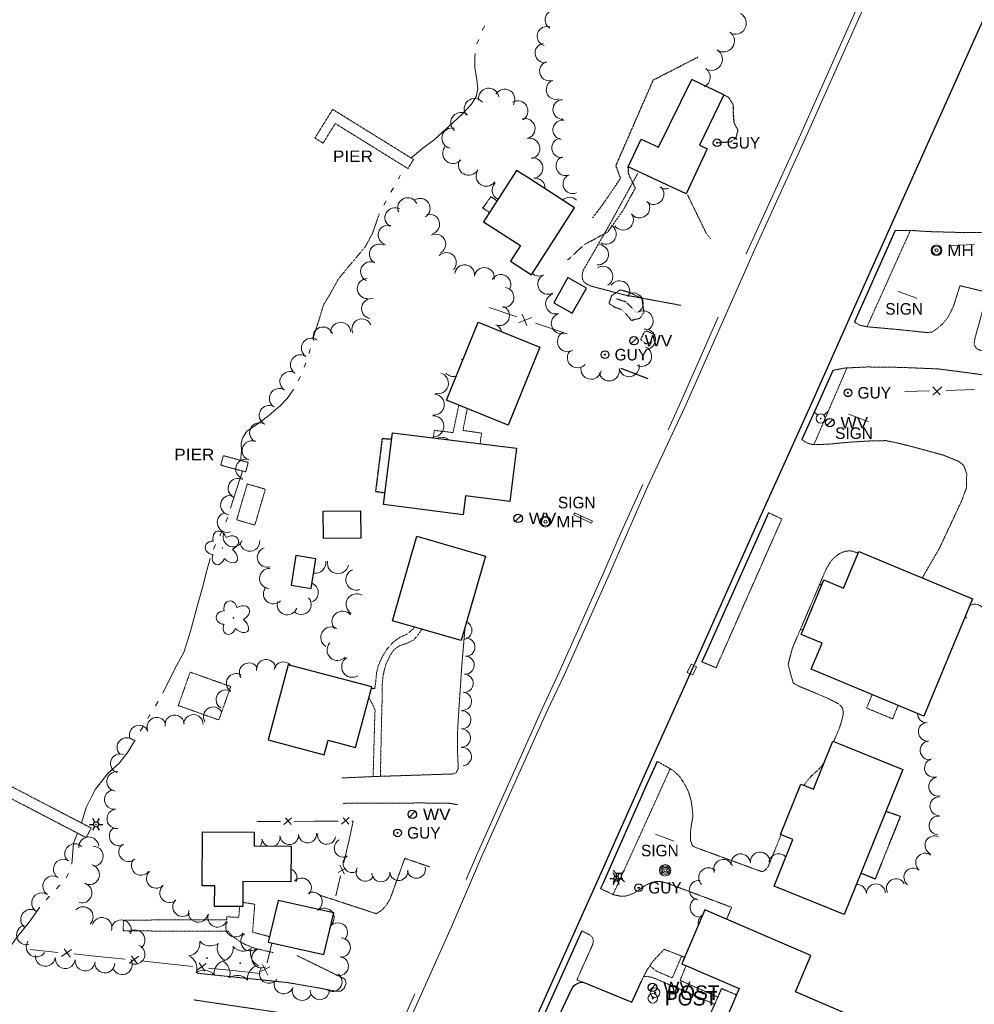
# Model space of a CAD drawing. Extents: x 386588 to 390135, y 96998 to 113606.
# Tile 52 of 93: x 388029 to 388426, y 102284 to 102694. Entities that reach past the tile are written whole.
import ezdxf
from ezdxf.enums import TextEntityAlignment as Align

# ---------------------------------------------------------------- set-up
doc = ezdxf.new("R2010")
doc.units = 0
doc.header["$MEASUREMENT"] = 0
for name, pattern in [('Wisdot1', [0.0625, 0.03125, -0.03125]), ('Wisdot3', [0.1875, 0.125, -0.0625]), ('Wisdot5', [0.1, 0.05, -0.05]), ('Wisdot6', [0.375, 0.125, -0.0625, 0.03125, -0.0625, 0.03125, -0.0625])]:
    doc.linetypes.add(name, pattern=pattern)
for name, color, linetype, lineweight in [('E_BLD', 241, 'Continuous', 25), ('E_DRN', 40, 'Continuous', 15), ('E_DTM_SlopeBottom', 3, 'Wisdot1', 25), ('E_DTM_SlopeTop', 3, 'Wisdot1', 25), ('E_DWY', 2, 'Wisdot3', 15), ('E_LAND_Vegetation', 3, 'Continuous', 15), ('E_LTG', 21, 'Continuous', 25), ('E_MISCPROP', 30, 'Continuous', 15), ('E_MISCPROP_HvyDash', 241, 'Wisdot3', 25), ('E_MISCPROP_Railing', 30, 'Continuous', 15), ('E_PATH_Sidewalk', 2, 'Wisdot5', 15), ('E_RDWY', 21, 'Continuous', 25), ('E_RDWY_AsphConc', 200, 'Continuous', 25), ('E_SGN', 21, 'Continuous', 15), ('E_STRUCT_Pier', 7, 'Wisdot3', 25), ('E_UTL_AG_Bold', 30, 'Continuous', 25), ('E_UTL_EGuyWire', 200, 'Continuous', 25), ('E_UTL_MH', 30, 'Continuous', 15), ('E_UTL_W', 5, 'Continuous', 25), ('E_UTL_WHydrant', 4, 'Continuous', 15), ('E_WTR', 4, 'Wisdot6', 15), ('E_WTR_Dock_Pier', 4, 'Wisdot3', 15), ('E_WTR_Elevations', 4, 'Continuous', 15)]:
    doc.layers.add(name, color=color, linetype=linetype, lineweight=lineweight)
doc.layers.add('P2S1_Complete', color=7, linetype='Continuous', lineweight=15, transparency=0.9)
doc.styles.add('Style-dot_font5', font='dot_font5.shx')

# ---------------------------------------------------------------- blocks, each defined once
blk = doc.blocks.new('GUY')
at = {"layer": 'E_UTL_EGuyWire'}
for radius in [4, 0.5]:
    blk.add_circle((0, 0), radius, dxfattribs=at)
at = {"layer": 'E_UTL_EGuyWire', "style": 'Style-dot_font5'}
blk.add_text('GUY', height=12, dxfattribs=at).set_placement((10, 0), align=Align.MIDDLE_LEFT)
blk = doc.blocks.new('HYD')
at = {"layer": 'E_UTL_WHydrant'}
for p, q in [((-3.8, 3.8), (-8.3, 8.3)), ((3.8, 3.8), (8.3, 8.3))]:
    blk.add_line(p, q, dxfattribs=at)
for radius in [5.48, 0.42]:
    blk.add_circle((0, 0), radius, dxfattribs=at)
blk = doc.blocks.new('INLET')
at = {"layer": 'E_DRN', "flags": 128}
blk.add_lwpolyline([(-7.5, 10), (7.5, 10), (7.5, 0), (-7.5, 0)], close=True, dxfattribs=at)
blk = doc.blocks.new('LPOL')
at = {"layer": 'E_LTG'}
for p, q in [((-4, 0), (-1.5, 0)), ((-0.75, 1.3), (-2, 3.46)), ((0.75, 1.3), (2, 3.46)), ((1.5, 0), (4, 0)), ((-2, -3.46), (-0.75, -1.3)), ((2, -3.46), (0.75, -1.3))]:
    blk.add_line(p, q, dxfattribs=at)
for radius in [1.5, 1.5, 1.5, 0.125]:
    blk.add_circle((0, 0), radius, dxfattribs=at)
blk = doc.blocks.new('MH')
at = {"layer": 'E_UTL_MH'}
for radius in [5, 4, 1.5]:
    blk.add_circle((0, 0), radius, dxfattribs=at)
at = {"layer": 'E_UTL_MH', "style": 'Style-dot_font5', "width": 1.111111}
blk.add_text('MH', height=10.8, dxfattribs=at).set_placement((10, 0), align=Align.MIDDLE_LEFT)
blk = doc.blocks.new('PED')
at = {"layer": 'E_UTL_AG_Bold'}
for p, q in [((-2.5, 2.5), (-5.33, 5.33)), ((2.5, 2.5), (5.33, 5.33)), ((-2.5, -2.5), (-5.33, -5.33)), ((2.5, -2.5), (5.33, -5.33))]:
    blk.add_line(p, q, dxfattribs=at)
at = {"layer": 'E_UTL_AG_Bold', "flags": 128}
blk.add_lwpolyline([(-2.5, -2.5), (2.5, -2.5), (2.5, 2.5), (-2.5, 2.5)], close=True, dxfattribs=at)
blk = doc.blocks.new('PIER')
at = {"layer": 'E_STRUCT_Pier', "style": 'Style-dot_font5', "width": 1.111111}
blk.add_text('PIER', height=10.8, dxfattribs=at).set_placement((-16.77, -5.4))
blk = doc.blocks.new('CTRE')
at = {"layer": 'E_LAND_Vegetation'}
blk.add_circle((0, 0), 0.223, dxfattribs=at)
for centre, start, end in [((-11.97, 8.96), 280.2067, 5.97162), ((1.81, 14.92), 220.21132, 305.97623), ((13.83, 5.89), 160.21133, 245.97624), ((-13.83, -5.9), 340.21132, 65.97623), ((-1.81, -14.93), 40.21133, 125.97624)]:
    blk.add_arc(centre, 7.87, start, end, dxfattribs=at)
at = {"layer": 'E_LAND_Vegetation', "extrusion": (0, 0, -1)}
blk.add_arc((-12.03, -9.04), 7.87, 354.07279, 79.74889, dxfattribs=at)
blk = doc.blocks.new('POLE')
at = {"layer": 'E_MISCPROP'}
for radius in [4.46, 3.35, 2.23, 1.12]:
    blk.add_circle((0, 0), radius, dxfattribs=at)
blk = doc.blocks.new('SIGN')
at = {"layer": 'E_SGN', "lineweight": 13, "style": 'Style-dot_font5'}
blk.add_text('SIGN', height=12, dxfattribs=at).set_placement((0, 0), align=Align.MIDDLE_CENTER)
blk = doc.blocks.new('DTRE')
at = {"layer": 'E_LAND_Vegetation'}
blk.add_circle((-0.18, 0), 0.183, dxfattribs=at)
for centre, major_axis, ratio in [((-1.87, 5.32), (1.36, -4.98), 0.782863), ((4.06, 2.74), (-5.27, -2.93), 0.691916), ((-5.87, 0.15), (4.93, -0.12), 0.832022), ((-2.49, -5.24), (1.8, 4.86), 0.716896), ((3.54, -3.71), (-5.01, 4.58), 0.560249)]:
    blk.add_ellipse(centre, major_axis=major_axis, ratio=ratio, start_param=1.570796, end_param=4.712389, dxfattribs=at)
blk = doc.blocks.new('WV')
at = {"layer": 'E_UTL_W'}
blk.add_line((-2.83, -2.83), (2.83, 2.83), dxfattribs=at)
blk.add_circle((0, 0), 4, dxfattribs=at)
at = {"layer": 'E_UTL_W', "style": 'Style-dot_font5', "width": 1.111111}
blk.add_text('WV', height=10.8, dxfattribs=at).set_placement((10, 0), align=Align.MIDDLE_LEFT)

msp = doc.modelspace()

# ---------------------------------------------------------------- linework, layer by layer
at = {"layer": 'E_BLD', "ltscale": 5}
for p, q in [((388294.56, 102640.76), (388308.44, 102668.87)), ((388321.78, 102662.56), (388308.44, 102668.87)), ((388321.78, 102662.56), (388311.55, 102641.57)), ((388281.93, 102632.66), (388287.32, 102644.16)), ((388287.32, 102644.16), (388294.56, 102640.76)), ((388311.55, 102641.57), (388314.73, 102640.13)), ((388314.73, 102640.13), (388305.97, 102621.38)), ((388235.38, 102631.1), (388221.61, 102609.76)), ((388240.47, 102627.81), (388235.38, 102631.1)), ((388235.38, 102631.1), (388235.38, 102631.1)), ((388305.97, 102621.38), (388281.93, 102632.66)), ((388259.54, 102615.51), (388240.47, 102627.81)), ((388240.47, 102627.81), (388240.47, 102627.81)), ((388241.58, 102587.68), (388259.54, 102615.51)), ((388259.54, 102615.51), (388259.54, 102615.51)), ((388221.61, 102609.76), (388237.04, 102599.8)), ((388237.04, 102599.8), (388232.85, 102593.31)), ((388237.04, 102599.8), (388237.04, 102599.8)), ((388232.85, 102593.31), (388232.85, 102593.31)), ((388232.85, 102593.31), (388241.58, 102587.68)), ((388256.81, 102586.48), (388250.88, 102576.05)), ((388264.56, 102582.07), (388256.81, 102586.48)), ((388258.63, 102571.64), (388264.56, 102582.07)), ((388250.88, 102576.05), (388258.63, 102571.64)), ((388206.28, 102535.53), (388219.42, 102567.94)), ((388219.42, 102567.94), (388219.42, 102567.94)), ((388219.42, 102567.94), (388245.13, 102557.52)), ((388245.13, 102557.52), (388231.98, 102525.11)), ((388245.13, 102557.52), (388245.13, 102557.52)), ((388231.98, 102525.11), (388206.28, 102535.53)), ((388231.98, 102525.11), (388231.98, 102525.11)), ((388179.99, 102492), (388183.74, 102521.94)), ((388183.74, 102521.94), (388235.33, 102515.49)), ((388183.74, 102521.94), (388183.74, 102521.94)), ((388235.33, 102515.49), (388232.56, 102493.35)), ((388235.33, 102515.49), (388235.33, 102515.49)), ((388214.21, 102495.65), (388213.23, 102487.83)), ((388232.56, 102493.35), (388214.21, 102495.65)), ((388214.21, 102495.65), (388214.21, 102495.65)), ((388213.23, 102487.83), (388179.99, 102492)), ((388154.95, 102489.33), (388170.45, 102489.45)), ((388155.04, 102477.87), (388154.95, 102489.33)), ((388170.45, 102489.45), (388170.54, 102477.99)), ((388213.23, 102487.83), (388213.23, 102487.83)), ((388170.54, 102477.99), (388155.04, 102477.87)), ((388183.74, 102443.7), (388193.86, 102478.83)), ((388193.86, 102478.83), (388222.43, 102470.61)), ((388143.59, 102470.81), (388141.58, 102458.53)), ((388151.87, 102469.46), (388143.59, 102470.81)), ((388143.59, 102470.81), (388143.59, 102470.81)), ((388149.87, 102457.18), (388151.87, 102469.46)), ((388151.87, 102469.46), (388151.87, 102469.46)), ((388222.43, 102470.61), (388212.32, 102435.47)), ((388222.43, 102470.61), (388222.43, 102470.61)), ((388371.54, 102457.24), (388377.91, 102472.53)), ((388377.91, 102472.53), (388377.91, 102472.53)), ((388377.91, 102472.53), (388425.28, 102452.77)), ((388141.58, 102458.53), (388149.87, 102457.18)), ((388149.87, 102457.18), (388149.87, 102457.18)), ((388353.88, 102437.99), (388363.33, 102460.66)), ((388363.33, 102460.66), (388363.33, 102460.66)), ((388363.33, 102460.66), (388371.54, 102457.24)), ((388371.54, 102457.24), (388371.54, 102457.24)), ((388425.28, 102452.77), (388404.92, 102403.95)), ((388212.32, 102435.47), (388183.74, 102443.7)), ((388183.74, 102443.7), (388183.74, 102443.7)), ((388362.62, 102434.35), (388353.88, 102437.99)), ((388212.32, 102435.47), (388212.32, 102435.47)), ((388358.09, 102423.48), (388362.62, 102434.35)), ((388362.62, 102434.35), (388362.62, 102434.35)), ((388140.35, 102425.41), (388132, 102394.1)), ((388175.14, 102416.13), (388140.35, 102425.41)), ((388140.35, 102425.41), (388140.35, 102425.41)), ((388404.92, 102403.95), (388358.09, 102423.48)), ((388168.41, 102390.9), (388175.14, 102416.13)), ((388175.14, 102416.13), (388175.14, 102416.13)), ((388404.92, 102403.95), (388404.92, 102403.95)), ((388132, 102394.1), (388155.38, 102387.87)), ((388155.38, 102387.87), (388157, 102393.94)), ((388157, 102393.94), (388157, 102393.94)), ((388157, 102393.94), (388168.41, 102390.9)), ((388359.03, 102373.61), (388367.07, 102393.51)), ((388367.07, 102393.51), (388396.18, 102381.76)), ((388155.38, 102387.87), (388155.38, 102387.87)), ((388396.18, 102381.76), (388371.85, 102321.49)), ((388396.18, 102381.76), (388396.18, 102381.76)), ((388345.29, 102354.68), (388353.79, 102375.72)), ((388353.79, 102375.72), (388359.03, 102373.61)), ((388104.49, 102333.36), (388104.61, 102355.78)), ((388104.61, 102355.78), (388104.61, 102355.78)), ((388104.61, 102355.78), (388126.23, 102355.65)), ((388126.23, 102355.65), (388126.2, 102350)), ((388126.23, 102355.65), (388126.23, 102355.65)), ((388350.46, 102352.59), (388345.29, 102354.68)), ((388342.66, 102333.27), (388350.46, 102352.59)), ((388126.2, 102350), (388126.2, 102350)), ((388126.2, 102350), (388141.54, 102349.92)), ((388141.54, 102349.92), (388141.45, 102335)), ((388141.54, 102349.92), (388141.54, 102349.92)), ((388121.53, 102335.11), (388121.47, 102324.75)), ((388141.45, 102335), (388121.53, 102335.11)), ((388109.75, 102333.33), (388104.49, 102333.36)), ((388109.7, 102324.82), (388109.75, 102333.33)), ((388371.85, 102321.49), (388342.66, 102333.27)), ((388121.47, 102324.75), (388109.7, 102324.82)), ((388313.81, 102323.36), (388304.16, 102300.85)), ((388357.98, 102304.42), (388313.81, 102323.36)), ((388313.81, 102323.36), (388313.81, 102323.36)), ((388371.85, 102321.49), (388371.85, 102321.49)), ((388351.51, 102289.32), (388357.98, 102304.42)), ((388357.98, 102304.42), (388357.98, 102304.42)), ((388304.16, 102300.85), (388328.1, 102290.59)), ((388328.1, 102290.59), (388319.46, 102270.44)), ((388328.1, 102290.59), (388328.1, 102290.59)), ((388372.56, 102280.29), (388351.51, 102289.32))]:
    msp.add_line(p, q, dxfattribs=at)
at = {"layer": 'E_BLD'}
msp.add_polyline3d([(388132, 102309.86, 1606.2), (388155.14, 102304.79, 1605.73), (388159.29, 102322.19, 1606.38), (388136.16, 102327.28, 1606.2)], close=True, dxfattribs=at)
at = {"layer": 'E_DTM_SlopeBottom', "flags": 128}
for points in [[(388278.53, 102581.33), (388274.9, 102578.84)], [(388282.59, 102580.22), (388278.53, 102581.33)], [(388287.68, 102577.71), (388282.59, 102580.22)], [(388274.9, 102578.84), (388273.88, 102575.87)], [(388273.88, 102575.87), (388275.85, 102574.46)], [(388288.51, 102572.21), (388287.68, 102577.71)], [(388275.85, 102574.46), (388279.04, 102573.23)], [(388279.04, 102573.23), (388281.26, 102571.11)], [(388286.99, 102569.71), (388288.51, 102572.21)], [(388281.26, 102571.11), (388283.17, 102568.72)], [(388283.17, 102568.72), (388286.99, 102569.71)]]:
    msp.add_lwpolyline(points, dxfattribs=at)
at = {"layer": 'E_DTM_SlopeTop', "flags": 128}
for points in [[(388267.1, 102611.38), (388270.91, 102616.39), (388274.38, 102621.37), (388278.75, 102627.92), (388276.81, 102633.1), (388292.35, 102668.72), (388299.81, 102672.58), (388311.11, 102678.37)], [(388321.78, 102662.56), (388323.64, 102661.57), (388325.56, 102658.49), (388325.57, 102655.24), (388325.88, 102651.08), (388327.57, 102647.7), (388326.68, 102644.7), (388324.52, 102642.92), (388319.61, 102642.56)], [(388256.76, 102593.9), (388263.83, 102600.36), (388273.43, 102605.52), (388279.67, 102614.28), (388284.91, 102623.77), (388282.12, 102629.45), (388281.93, 102632.66)], [(388285.56, 102571.77), (388281.16, 102576.29), (388276.85, 102577.71)]]:
    msp.add_lwpolyline(points, dxfattribs=at)
msp.add_lwpolyline([(388288.67, 102563.85), (388287.05, 102560.87), (388289.12, 102559.04), (388291.6, 102559.48), (388292.63, 102560.58), (388293.02, 102562.7), (388289.55, 102564.25)], close=True, dxfattribs=at)
at = {"layer": 'E_DWY', "flags": 128}
for points in [[(388393.03, 102606.07), (388398.97, 102606.16), (388407.16, 102605.64), (388421.48, 102605.24), (388436.77, 102605.41), (388439.77, 102605.79), (388442.02, 102606.54), (388444.08, 102608.79), (388445.34, 102611.27), (388446.03, 102613.42), (388444.96, 102615.14), (388443.22, 102616.16), (388438.05, 102618.65), (388435.12, 102620.15), (388433.94, 102621.43), (388433.45, 102623.99), (388433.7, 102627.26), (388434.98, 102631.25), (388437.71, 102638.83), (388440.43, 102642.86), (388446.53, 102650.77), (388451.89, 102656.09), (388459.18, 102662.5), (388464.91, 102668.72), (388470.33, 102676), (388477.38, 102686.58), (388483.58, 102696.87), (388487.65, 102703.03), (388491.9, 102707.7), (388495.47, 102711.08), (388499.94, 102714.81), (388503.12, 102717.44), (388505.9, 102719.82), (388506.36, 102720.44), (388510.75, 102724.24), (388514.76, 102728.45), (388515.24, 102729.16)], [(388304.01, 102574.92), (388296.42, 102576.33), (388280.39, 102579.27), (388272.36, 102581.39), (388266.47, 102582.95), (388264.75, 102583.69), (388263.44, 102584.74), (388262.85, 102585.85), (388262.71, 102587.64), (388263.15, 102589.48), (388273.9, 102608.07), (388285.87, 102629.88)], [(388316.37, 102602.46), (388314.5, 102604.73), (388306.5, 102621.1)], [(388367.09, 102547.87), (388372.09, 102548.86), (388381.51, 102549.31), (388395.89, 102549.12), (388410.95, 102548.49), (388424.58, 102546.73), (388439.76, 102544.59), (388440.82, 102544.82), (388442.99, 102553.14), (388442.48, 102554.11), (388428.75, 102556.22), (388427.05, 102556.81), (388425.9, 102558.6), (388426.21, 102561.15), (388431.57, 102580.33), (388420.02, 102583.11), (388417.36, 102574.68), (388415.18, 102570.25), (388412.88, 102567.33), (388410.38, 102565.19), (388408.46, 102563.81), (388406.17, 102563.63), (388393.94, 102564.92), (388381.3, 102566.03), (388378.14, 102566.73), (388376.08, 102568.08)], [(388354.16, 102519.09), (388356.48, 102517.63), (388358.11, 102517.11), (388360.78, 102517.03), (388365.53, 102517.18), (388370.9, 102517.74), (388376.35, 102518.16), (388383.04, 102518.54), (388389.16, 102518.65), (388393.78, 102517.71), (388399.81, 102516.23), (388413.16, 102512.58), (388419.49, 102510.04), (388421.57, 102508.32), (388422.85, 102504.89), (388422.67, 102498.88), (388420.82, 102493.83), (388411.35, 102473.61), (388408.61, 102468.92), (388404.32, 102461.51)], [(388312.6, 102426.59), (388318.49, 102424.11), (388345.87, 102486.06), (388340.37, 102488.64)], [(388377.59, 102471.77), (388376.75, 102472.15), (388374.39, 102472.83), (388372.17, 102472.59), (388369.93, 102471.69), (388367.95, 102470.24), (388366.15, 102468.37), (388364.12, 102464.75), (388350.2, 102432.13), (388348.48, 102425.43), (388350.59, 102417.8), (388352.78, 102416.53), (388364.86, 102411.47), (388365.66, 102411.07)], [(388210.81, 102396.52), (388211.13, 102402.43), (388211.73, 102411.42), (388212.62, 102424.99), (388213.95, 102440.46), (388213.82, 102440.7)], [(388365.66, 102411.07), (388369.67, 102409.03), (388371.09, 102407.48), (388371.49, 102405.13), (388370.79, 102402.05), (388369.69, 102398.64), (388367.42, 102393.37)], [(388210.81, 102396.52), (388210.91, 102387.42), (388211.16, 102382.39), (388210.48, 102380.82), (388209.47, 102379.95), (388175.71, 102378.84), (388162.69, 102378.26)], [(388345.52, 102354.59), (388340.21, 102341.43), (388338.69, 102339.66), (388337.49, 102339.27), (388310.15, 102349.28), (388308.65, 102350.03), (388307.83, 102352.27), (388307.79, 102355.52), (388308.2, 102358.65), (388308.85, 102362.31), (388308.66, 102364.82), (388308.03, 102369.17), (388306.98, 102372.56), (388305.43, 102375.68), (388303.23, 102378.98), (388300.98, 102381.04), (388299.45, 102382.07), (388293.99, 102385.18)], [(388363.74, 102385.25), (388362.64, 102383.37), (388360.77, 102381.42), (388357.87, 102378.82), (388355.63, 102376.04), (388355.17, 102375.17)], [(388163.22, 102367.7), (388196.04, 102367.86), (388207.39, 102367.73), (388210.78, 102367.16)], [(388153.94, 102329.35), (388177.05, 102321.77), (388179.32, 102323.24), (388181.05, 102325.11), (388182.72, 102327.76), (388188.9, 102344.84), (388199.18, 102341.29)], [(388270.42, 102332.23), (388275.66, 102329.71), (388278.38, 102329.13), (388280.55, 102329.08), (388282.04, 102329.41), (388284.62, 102330.48), (388287.84, 102332.75), (388289.77, 102333.91), (388291.51, 102334.7), (388293.49, 102335.21), (388295.81, 102335.1), (388298.25, 102334.42), (388324.93, 102324.44), (388322.88, 102319.47)], [(388263.14, 102293.22), (388260.52, 102294.26), (388267.16, 102309.06), (388267.4, 102310.67), (388266.93, 102312), (388266.3, 102312.75), (388262.54, 102314.69)], [(388305.35, 102303.64), (388296.91, 102306.97), (388292.18, 102301.98), (388289.78, 102298.4), (388288.4, 102295.77), (388287.43, 102293.76)], [(388102.47, 102297), (388140.31, 102293.08), (388153.25, 102290.84), (388159.7, 102289.6), (388162.09, 102289.5), (388163.59, 102290.63), (388164.44, 102292.72), (388164.18, 102294.21), (388163.63, 102294.75), (388144.05, 102304.34)], [(388169.03, 102274.11), (388162.56, 102276.04), (388151.04, 102278.4), (388133.51, 102281.08), (388101.02, 102285.91)]]:
    msp.add_lwpolyline(points, dxfattribs=at)
at = {"layer": 'E_LAND_Vegetation'}
for centre, radius, start, end in [((388251.37, 102693.79), 4.07, 57.9666, 237.9666), ((388326.51, 102692.35), 4.56, 241.0244, 61.0244), ((388248.07, 102686.95), 4.07, 72.6364, 252.6364), ((388321.6, 102684.95), 4.56, 234.971, 54.971), ((388247.19, 102679.97), 4.07, 99.8312, 279.8312), ((388316.55, 102677.26), 4.56, 237.4279, 57.4279), ((388249.1, 102672.42), 4.07, 109.6954, 289.6954), ((388311.49, 102669.9), 4.56, 297.6328, 52.8823), ((388251.84, 102664.74), 4.07, 109.4297, 289.4297), ((388223.84, 102661.08), 4.26, 9.2068, 189.2068), ((388230.48, 102660.64), 4.26, 328.5548, 148.5548), ((388217.91, 102656.78), 4.26, 39.6164, 219.6164), ((388235.93, 102655.8), 4.26, 299.9967, 119.9967), ((388254.63, 102656.46), 4.07, 91.0756, 271.0756), ((388212.27, 102650.98), 4.26, 50.6063, 230.6063), ((388238.85, 102648.47), 4.26, 284.0794, 104.0794), ((388254.61, 102648), 4.07, 81.3457, 261.3457), ((388208.62, 102644.52), 4.26, 76.5177, 256.5177), ((388240.86, 102640.23), 4.26, 283.412, 103.412), ((388254.12, 102640.45), 4.07, 96.9266, 276.9266), ((388208.94, 102638.23), 4.26, 141.2303, 321.2303), ((388215.49, 102633.36), 4.26, 150.7505, 330.7505), ((388242.13, 102632.08), 4.26, 276.2565, 96.2565), ((388255.91, 102632.98), 4.07, 109.5081, 289.5081), ((388222.86, 102628.77), 4.26, 145.4516, 325.4516), ((388258.84, 102625.5), 4.07, 112.877, 292.877), ((388229.54, 102622.95), 4.26, 134.4416, 243.7757), ((388243.06, 102623.61), 4.26, 357.1756, 96.2565), ((388292.53, 102621.17), 4.25, 226.776, 46.776), ((388297.41, 102627.67), 4.25, 236.7121, 289.0941), ((388190.1, 102615.6), 4.15, 25.2467, 205.2467), ((388195.29, 102615.32), 4.15, 303.0512, 123.0512), ((388257.47, 102615.86), 4.07, 45.4931, 135.4433), ((388286.63, 102615.58), 4.25, 216.6353, 36.6353), ((388184.78, 102611.45), 4.15, 60.7482, 240.7482), ((388199.26, 102608.71), 4.15, 286.7761, 106.7761), ((388279.81, 102610.52), 4.25, 216.2679, 36.2679), ((388181.95, 102604.21), 4.15, 74.5492, 254.5492), ((388201.81, 102600.44), 4.15, 297.6406, 117.6406), ((388272.67, 102604.62), 4.25, 240.7425, 60.7425), ((388178.3, 102596.31), 4.15, 61.0555, 241.0555), ((388269.44, 102596.08), 4.25, 263.3501, 83.3501), ((388206.2, 102592.75), 4.15, 315.1659, 135.1659), ((388174.66, 102588.98), 4.15, 64.2993, 244.2993), ((388213.84, 102587.66), 4.15, 352.8514, 172.8514), ((388222.01, 102586.51), 4.15, 351.4405, 171.4405), ((388244.83, 102591.41), 4.25, 227.6092, 294.8455), ((388271.32, 102586.95), 4.25, 300.4097, 120.4097), ((388173.28, 102581.92), 4.15, 90.7863, 270.7863), ((388228.87, 102583.61), 4.15, 330.0049, 150.0049), ((388248.49, 102583.78), 4.25, 115.9631, 295.9631), ((388278.28, 102580.91), 4.25, 325.7753, 145.7753), ((388230.19, 102578.24), 4.15, 261.3723, 81.3723), ((388283.94, 102575.87), 4.25, 299.0302, 119.0302), ((388175.03, 102573.58), 4.15, 79.8217, 259.8217), ((388251.76, 102575.6), 4.25, 106.3697, 286.3697), ((388228.32, 102570.69), 4.15, 247.876, 67.876), ((388254.14, 102567.4), 4.25, 105.3604, 285.3604), ((388288.07, 102568.44), 4.25, 299.0302, 119.0302), ((388162.21, 102563.76), 4.15, 2.5276, 182.5276), ((388171.03, 102565.12), 4.15, 24.7587, 204.7587), ((388154.86, 102561.77), 4.15, 20.2646, 200.2646), ((388225.19, 102563), 4.15, 13.5317, 67.876), ((388256.66, 102559.89), 4.25, 121.0024, 301.0024), ((388288.97, 102560.82), 4.25, 275.9046, 95.9046), ((388149.99, 102557.15), 4.15, 56.466, 236.466), ((388260.84, 102553.17), 4.25, 137.2669, 317.2669), ((388287.4, 102553.79), 4.25, 245.8278, 65.8278), ((388145.41, 102550.23), 4.15, 56.466, 236.466), ((388209.25, 102549.68), 4.37, 31.9647, 41.7056), ((388141.03, 102543.25), 4.15, 58.2678, 238.2678), ((388266.45, 102548.46), 4.25, 168.1778, 348.1778), ((388273.96, 102547.75), 4.25, 191.9333, 11.9333), ((388282.28, 102549.51), 4.25, 191.9333, 11.9333), ((388202.68, 102542.53), 4.37, 254.6935, 74.6935), ((388209.25, 102549.68), 4.37, 221.7056, 283.8898), ((388136.67, 102536.2), 4.15, 58.2678, 238.2678), ((388200.98, 102533.64), 4.37, 264.4879, 84.4879), ((388132.45, 102529.17), 4.15, 61.1319, 241.1319), ((388200.81, 102524.6), 4.37, 273.5006, 93.5006), ((388128.44, 102521.9), 4.15, 61.1319, 241.1319), ((388125.33, 102514.5), 4.15, 68.6151, 248.6151), ((388204.23, 102515.67), 4.37, 50.2351, 115.4938), ((388122.67, 102506.78), 4.15, 72.4804, 252.4804), ((388119.51, 102498.81), 4.15, 63.343, 243.343), ((388116.37, 102491.81), 4.15, 80.6081, 260.6081), ((388114.98, 102484.6), 4.15, 109.5973, 289.5973), ((388117.4, 102478.62), 4.15, 157.8695, 337.8695), ((388124.38, 102476.74), 4.15, 184.444, 4.444), ((388131.64, 102470.11), 4.15, 107.8283, 287.8283), ((388132.54, 102461.3), 4.15, 87.6552, 267.6552), ((388151.65, 102467.82), 4.39, 260.1515, 9.5174), ((388161.08, 102467.63), 4.39, 169.5025, 349.5025), ((388168.73, 102460.8), 4.39, 109.6977, 289.6977), ((388134.19, 102454.88), 4.15, 136.7108, 316.7108), ((388148.75, 102455.42), 4.15, 291.1333, 69.3891), ((388145.8, 102450.42), 4.15, 223.7318, 43.7318), ((388168.83, 102450.53), 4.39, 59.0794, 239.0794), ((388139.97, 102450.31), 4.15, 160.8116, 340.8116), ((388426.28, 102446.53), 4.07, 24.9184, 121.9258), ((388162.96, 102443.3), 4.39, 41.3124, 221.3124), ((388426.28, 102446.53), 4.07, 192.8048, 204.9184), ((388419.26, 102442.89), 4.07, 31.8218, 41.8475), ((388158.3, 102436.73), 4.39, 59.4418, 239.4418), ((388213.07, 102439.72), 3.79, 283.1106, 67.1222), ((388214.32, 102432.75), 3.79, 267.8547, 87.8547), ((388160.92, 102431.52), 4.39, 137.0824, 317.0824), ((388167.01, 102424.54), 4.39, 121.6996, 301.6996), ((388214.01, 102425.21), 3.79, 266.8461, 86.8461), ((388124.06, 102422.11), 4.03, 31.0059, 211.0059), ((388131.16, 102423.54), 4.03, 8.3177, 188.3177), ((388138.4, 102422.51), 4.03, 40.1622, 167.9052), ((388118.64, 102417.69), 4.03, 57.9383, 237.9383), ((388213.59, 102417.64), 3.79, 266.8461, 86.8461), ((388166.42, 102413.95), 4.39, 67.2945, 82.8326), ((388114.37, 102410.86), 4.03, 58.342, 238.342), ((388212.87, 102410.18), 3.79, 263.8246, 83.8246), ((388109.12, 102403.8), 4.03, 32.0828, 212.0828), ((388093.11, 102400.39), 4.03, 7.7553, 187.7553), ((388100.89, 102400.59), 4.03, 359.676, 179.676), ((388212.61, 102402.45), 3.79, 268.8383, 88.8383), ((388406.29, 102405.09), 3.92, 181.1572, 267.0876), ((388078.27, 102396.14), 4.03, 24.0309, 204.0309), ((388085.64, 102399.43), 4.03, 24.0309, 204.0309), ((388406.61, 102397.5), 3.92, 94.4369, 274.4369), ((388212.46, 102394.87), 3.79, 268.8383, 88.8383), ((388073.12, 102391), 4.03, 46.5041, 226.5041), ((388407.38, 102389.76), 3.92, 96.5974, 276.5974), ((388070.41, 102384.25), 4.03, 69.3718, 249.3718), ((388212.9, 102387.15), 3.79, 273.771, 93.771), ((388409.22, 102382.44), 3.92, 105.5985, 285.5985), ((388068.9, 102376.81), 4.03, 82.5163, 262.5163), ((388410.93, 102374.65), 3.92, 101.4651, 281.4651), ((388067.93, 102369.29), 4.03, 97.0434, 277.0434), ((388411.43, 102366.49), 3.92, 90.4975, 270.4975), ((388068.92, 102361.29), 4.03, 97.0434, 277.0434), ((388411.1, 102358.48), 3.92, 84.7461, 264.7461), ((388069.91, 102354.05), 4.03, 119.5174, 299.5174), ((388140.81, 102354.34), 3.79, 186.0307, 6.0307), ((388148.41, 102355.04), 3.79, 184.4323, 4.4323), ((388156.39, 102354.45), 3.79, 168.5024, 348.5024), ((388051.52, 102346.72), 4.17, 45.1723, 225.1723), ((388057.35, 102349.54), 4.17, 4.4442, 184.4442), ((388073.86, 102347.49), 4.03, 131.0944, 311.0944), ((388125.69, 102352.18), 3.79, 324.7059, 9.7556), ((388133.16, 102353.46), 3.79, 189.7556, 247.0135), ((388133.16, 102353.46), 3.79, 292.3366, 9.7556), ((388163.31, 102349.08), 3.79, 116.8265, 296.8265), ((388409.39, 102350.26), 3.92, 63.9761, 243.9761), ((388059.17, 102345.68), 4.17, 271.5059, 91.5059), ((388328.74, 102342.6), 4.06, 4.9966, 184.9966), ((388336.82, 102343.31), 4.06, 4.9966, 184.9966), ((388344.47, 102342.65), 4.06, 41.0633, 172.4815), ((388405.49, 102343.02), 3.92, 51.6223, 231.6223), ((388046.81, 102340.29), 4.17, 55.5107, 235.5107), ((388057.57, 102338.05), 4.17, 256.0022, 76.0022), ((388079.11, 102341.83), 4.03, 140.9096, 320.9096), ((388166.98, 102342.7), 3.79, 123.7863, 303.7863), ((388321.54, 102340.29), 4.06, 20.6106, 200.6106), ((388085.4, 102336.41), 4.03, 133.4316, 313.4316), ((388139.97, 102336.61), 4.03, 338.8773, 67.8629), ((388172.41, 102339.08), 3.79, 152.6852, 332.6852), ((388178.96, 102338.81), 3.79, 181.9132, 1.9132), ((388186.36, 102339.38), 3.79, 186.7256, 6.7256), ((388193.72, 102340.3), 3.79, 192.0931, 12.0931), ((388315.3, 102336.83), 4.06, 45.3591, 225.3591), ((388400.62, 102336.87), 3.92, 51.6223, 231.6223), ((388042.37, 102333.31), 4.17, 57.9683, 237.9683), ((388054.47, 102330.42), 4.17, 253.7155, 73.7155), ((388145.96, 102332.57), 4.03, 317.4208, 137.4208), ((388311.39, 102331.58), 4.06, 83.8182, 263.8182), ((388377.18, 102329.97), 3.92, 2.123, 94.831), ((388385.03, 102330.26), 3.92, 2.123, 182.123), ((388393.35, 102332.42), 3.92, 26.9964, 206.9964), ((388037.72, 102326.28), 4.17, 55.3898, 235.3898), ((388090.93, 102330.41), 4.03, 130.348, 310.348), ((388150.53, 102326.76), 4.03, 299.7201, 119.7201), ((388096.35, 102324.66), 4.03, 135.2059, 315.2059), ((388311.68, 102324.44), 4.06, 108.4767, 282.8315), ((388033.15, 102319.38), 4.17, 57.3199, 237.3199), ((388054.97, 102320.48), 4.17, 315.6057, 135.6057), ((388102.88, 102322.22), 4.03, 167.3378, 347.3378), ((388110.91, 102320.17), 4.03, 159.9916, 339.9916), ((388155.41, 102320.04), 4.03, 307.5456, 127.5456), ((388062.8, 102315.99), 4.17, 342.3755, 162.3755), ((388070.85, 102315.01), 4.17, 337.8753, 157.8753), ((388118.36, 102316.09), 4.03, 144.6342, 324.6342), ((388161.06, 102313.99), 4.03, 314.243, 134.243), ((388315.09, 102317.82), 4.06, 125.9432, 190.9281), ((388031.46, 102312.96), 4.17, 103.6557, 283.6557), ((388076.55, 102310.83), 4.17, 308.1284, 128.1284), ((388124.6, 102310.28), 4.03, 128.1316, 308.1316), ((388035.47, 102307.95), 4.17, 145.5766, 325.5766), ((388162.23, 102307.68), 4.03, 267.9842, 87.9842), ((388076.52, 102304.91), 4.17, 246.4591, 66.4592), ((388129.21, 102303.28), 4.03, 117.0605, 297.0605), ((388039.25, 102304.04), 4.17, 173.4771, 353.4771), ((388047.55, 102303.09), 4.17, 173.4771, 353.4771), ((388055.84, 102302.14), 4.17, 173.4771, 353.4771), ((388064.02, 102301.28), 4.17, 176.9425, 356.9425), ((388071.29, 102300.64), 4.17, 209.3865, 29.3865), ((388161.4, 102299.98), 4.03, 259.1804, 79.1804), ((388132.45, 102296.81), 4.03, 142.6147, 322.6147), ((388138.5, 102292.46), 4.03, 160.2952, 340.2952), ((388158.74, 102293.43), 4.03, 234.1987, 54.1987), ((388146.09, 102289.74), 4.03, 160.2952, 340.2952), ((388153.47, 102290.02), 4.03, 181.3704, 1.3704)]:
    msp.add_arc(centre, radius, start, end, dxfattribs=at)
at = {"layer": 'E_MISCPROP'}
for centre, radius in [((388293.1, 102288.92), 2), ((388293.1, 102288.92), 0.25), ((388292.14, 102286.58), 2), ((388292.14, 102286.58), 0.25)]:
    msp.add_circle(centre, radius, dxfattribs=at)
at = {"layer": 'E_MISCPROP_HvyDash', "flags": 128}
for points in [[(388224.08, 102613.59), (388221.42, 102615.44), (388224.79, 102620.24), (388227.22, 102618.45)], [(388183.4, 102519.24), (388179.43, 102519.38), (388176.73, 102497.54), (388180.6, 102496.94)], [(388389.2, 102364.46), (388395.21, 102362.33), (388384.68, 102336.18), (388378.77, 102338.64)], [(388326.96, 102287.93), (388320.72, 102290.61), (388312.76, 102272.59), (388325.41, 102266.99), (388325.74, 102267.75)]]:
    msp.add_lwpolyline(points, dxfattribs=at)
at = {"layer": 'E_MISCPROP_Railing', "ltscale": 5}
for p, q in [((388236.24, 102567.62), (388241.85, 102569.93)), ((388237.72, 102571.32), (388239.73, 102566.53)), ((388408.66, 102537.61), (388412.44, 102541.1)), ((388408.74, 102541), (388411.75, 102537.77)), ((388141.78, 102361.68), (388138.58, 102358.87)), ((388141.64, 102358.88), (388139.22, 102361.61)), ((388165.79, 102361.77), (388162.6, 102358.97)), ((388165.65, 102358.98), (388163.23, 102361.7)), ((388161.16, 102338.96), (388164.37, 102340.68)), ((388163.84, 102338.18), (388161.85, 102341.93)), ((388050.1, 102306.89), (388046.03, 102304)), ((388049.6, 102303.64), (388047.1, 102307.12)), ((388078.17, 102304.06), (388074.1, 102301.18)), ((388077.67, 102300.82), (388075.18, 102304.3)), ((388105.71, 102297.79), (388103.24, 102301.28)), ((388106.24, 102301.03), (388102.14, 102298.17)), ((388132.77, 102299.66), (388128.98, 102297.66)), ((388129.62, 102300.6), (388131.92, 102296.17))]:
    msp.add_line(p, q, dxfattribs=at)
at = {"layer": 'E_MISCPROP_Railing', "flags": 128}
for points in [[(388416.46, 102599.86), (388425.9, 102600.33)], [(388223.98, 102574.02), (388235.58, 102570.1)], [(388243.25, 102567.51), (388256.44, 102563.05)], [(388397, 102539.1), (388407.4, 102539.39)], [(388414.27, 102539.58), (388426.09, 102539.91)], [(388137.11, 102360.16), (388127.35, 102360.12)], [(388151.36, 102360.22), (388142.78, 102360.18)], [(388161.12, 102360.25), (388151.36, 102360.22)], [(388165.67, 102352.57), (388167.46, 102360.28), (388166.79, 102360.27)], [(388163.45, 102343.07), (388165.67, 102352.57)], [(388160.21, 102329.19), (388162.16, 102337.54)], [(388133.58, 102309.52), (388131.61, 102301.33)], [(388044.46, 102305.68), (388033.05, 102306.83)], [(388061.13, 102304.01), (388051.09, 102305.02)], [(388072.53, 102302.86), (388061.13, 102304.01)], [(388089.19, 102301.1), (388079.16, 102302.18)], [(388100.59, 102299.87), (388089.19, 102301.1)], [(388117.24, 102298.07), (388107.22, 102299.15)], [(388128.64, 102296.84), (388117.24, 102298.07)]]:
    msp.add_lwpolyline(points, dxfattribs=at)
at = {"layer": 'E_PATH_Sidewalk', "flags": 128}
for points in [[(388399.37, 102606.13), (388381.33, 102566.03)], [(388359.24, 102517.07), (388372.95, 102548.9)], [(388211.37, 102533.46), (388208.98, 102522), (388201.18, 102522.92), (388200.71, 102519.82)], [(388214.91, 102532.03), (388213.09, 102522.9), (388220.83, 102521.77), (388220.26, 102517.37)], [(388361.61, 102458.87), (388362.45, 102458.55)], [(388192.88, 102441.07), (388192.44, 102440.33), (388189.8, 102438.1), (388186.94, 102436.87), (388183.86, 102434.61), (388181.15, 102431.51), (388179.18, 102427.97), (388177.83, 102424.9), (388177.12, 102422.03), (388176.82, 102418.4), (388176.4, 102415.48), (388176.41, 102415.41), (388175, 102415.62)], [(388178.73, 102378.94), (388179.25, 102403.87), (388179.47, 102411.32), (388179.51, 102417.31), (388179.87, 102420.95), (388180.91, 102425.29), (388182.82, 102429.4), (388184.58, 102431.85), (388186.92, 102433.4), (388189.74, 102434.27), (388192.65, 102435.73), (388194.24, 102437.65), (388196.02, 102440.16)], [(388353.61, 102440.13), (388354.61, 102439.74)], [(388383.45, 102412.9), (388381.12, 102407.35), (388392.01, 102402.85), (388394.23, 102408.4)], [(388175.71, 102378.84), (388176.37, 102402.85), (388176.52, 102406.47), (388175.55, 102408.71), (388174.54, 102410.58), (388173.92, 102411.57)], [(388275.61, 102329.74), (388299.4, 102382.11)], [(388132.56, 102312.22), (388125.53, 102314.11), (388126.43, 102325.73), (388121.48, 102326.46)], [(388120.15, 102324.76), (388119.78, 102320.23), (388114.64, 102320.48), (388114.8, 102319.27), (388071.88, 102319.11), (388071.58, 102314.61), (388115.39, 102314.48), (388116.99, 102312.51), (388120.05, 102310.29), (388122.46, 102308.96), (388125.67, 102307.62), (388130.01, 102306.52), (388134.12, 102305.61)], [(388290.9, 102300.07), (388293.79, 102297.8), (388300.28, 102295.05), (388304.13, 102304.12)], [(388319.16, 102287.1), (388303.53, 102294.01), (388305.93, 102300.09)], [(388288.34, 102295.64), (388289.84, 102295.69), (388292.26, 102295.15), (388317.85, 102284.11)]]:
    msp.add_lwpolyline(points, dxfattribs=at)
for points in [[(388123.31, 102500.63), (388118.91, 102485.71), (388126.45, 102483.48), (388130.85, 102498.41)], [(388116.44, 102416.31), (388099.55, 102422.32), (388094.61, 102408.41), (388111.49, 102402.4)]]:
    msp.add_lwpolyline(points, close=True, dxfattribs=at)
at = {"layer": 'E_RDWY', "flags": 128}
for points in [[(388526.18, 102912.56), (388515.61, 102886.56), (388497.35, 102845.04), (388478.09, 102801.67), (388462.91, 102767.46), (388445.4, 102729.06), (388423.34, 102679.66), (388401.73, 102631.66), (388379.48, 102581.86), (388358.53, 102534.81), (388335.47, 102483.88), (388311.97, 102431.28), (388287.3, 102376.39), (388268.9, 102334.94), (388241.4, 102273.76), (388219.05, 102223.73), (388199.7, 102180.74), (388197.84, 102175.55)], [(388393.03, 102606.07), (388381.76, 102580.84), (388376.08, 102568.08)], [(388367.09, 102547.87), (388360.81, 102533.79), (388354.16, 102519.09)], [(388340.37, 102488.64), (388337.75, 102482.85), (388314.25, 102430.26), (388312.6, 102426.59)], [(388293.99, 102385.18), (388289.58, 102375.37), (388271.18, 102333.92), (388270.42, 102332.23)], [(388262.54, 102314.69), (388243.68, 102272.74), (388221.33, 102222.7), (388201.98, 102179.72), (388200.53, 102176.16)]]:
    msp.add_lwpolyline(points, dxfattribs=at)
at = {"layer": 'E_RDWY_AsphConc', "flags": 128}
msp.add_lwpolyline([(388251.95, 102276.62), (388258.01, 102289.69), (388258.87, 102291.21), (388259.42, 102291.83), (388260.01, 102292.29), (388261.39, 102293.02), (388262.16, 102293.27), (388262.55, 102293.32), (388263.14, 102293.22), (388283.46, 102285.01), (388287.43, 102293.76)], dxfattribs=at)
at = {"layer": 'E_RDWY_AsphConc'}
msp.add_polyline3d([(388290.28, 102544.32, 1608.23), (388279, 102548.67, 1609.14)], dxfattribs=at)
at = {"layer": 'E_SGN', "ltscale": 5}
for p, q in [((388394.36, 102580.78), (388402.01, 102577.91)), ((388373.72, 102529.6), (388381.91, 102526.41)), ((388293.33, 102354.89), (388300.87, 102351.96))]:
    msp.add_line(p, q, dxfattribs=at)
at = {"layer": 'E_SGN'}
msp.add_polyline3d([(388266.58, 102484.31, 1615.44), (388266.97, 102485.13, 1615.61), (388259.54, 102488.66, 1615.7), (388259.21, 102487.8, 1615.7)], close=True, dxfattribs=at)
at = {"layer": 'E_WTR', "flags": 128}
for points in [[(388221.17, 102689.47), (388222.16, 102691.27)], [(388186.14, 102627.42), (388187.13, 102629.23)], [(388162.85, 102587.86), (388166.46, 102592.22), (388172.48, 102599.4), (388175.44, 102604.87), (388178.21, 102612.85), (388178.27, 102612.97)], [(388150.68, 102560.92), (388150.95, 102561.94), (388153.03, 102568.48), (388154.99, 102575), (388157.69, 102579.46), (388161.24, 102585.91), (388162.85, 102587.86)], [(388149.07, 102554.96), (388149.6, 102556.95)], [(388111.91, 102479.05), (388112.81, 102480.9)], [(388081.88, 102403.01), (388082.36, 102403.84), (388082.94, 102404.78)]]:
    msp.add_lwpolyline(points, dxfattribs=at)
at = {"layer": 'E_WTR_Dock_Pier', "flags": 128}
for points in [[(388192.53, 102635.66), (388158.87, 102656.5), (388151.48, 102644.56), (388154.87, 102642.46), (388159.93, 102650.62), (388190.19, 102631.88)], [(388123.73, 102509.59), (388113.34, 102512.39), (388112.27, 102508.43), (388122.66, 102505.63)], [(388058.32, 102357.43), (388011.02, 102382.05), (388003.17, 102366.97), (388007.11, 102364.92), (388012.88, 102376), (388056.24, 102353.43)]]:
    msp.add_lwpolyline(points, close=True, dxfattribs=at)
at = {"layer": 'E_WTR_Elevations', "flags": 128}
for points in [[(388218.94, 102683.72), (388219.66, 102685.65)], [(388211.04, 102652.87), (388212.2, 102653.94), (388216.68, 102658.67), (388218.62, 102661.87), (388219.24, 102665.04), (388218.93, 102668.93), (388218.02, 102673.84), (388218.01, 102678.29), (388218.18, 102679.7)], [(388191.64, 102636.21), (388191.96, 102636.63), (388196.39, 102640.36), (388201.1, 102643.78), (388211.04, 102652.87)], [(388183.15, 102622.03), (388184.15, 102623.82)], [(388180.21, 102616.6), (388181.18, 102618.41)], [(388146.97, 102549.16), (388147.68, 102551.09)], [(388144.56, 102543.49), (388145.49, 102545.33)], [(388121.33, 102519.48), (388121.48, 102520.01), (388123.07, 102522.53), (388126.93, 102525.02), (388132.25, 102529.15), (388137.18, 102533.25), (388139.87, 102536.25), (388142.53, 102539.92)], [(388120.82, 102510.37), (388120.7, 102511.19), (388120.97, 102514.6), (388120.81, 102517.51), (388121.33, 102519.48)], [(388116.3, 102490.56), (388119.97, 102501.84), (388121.28, 102506)], [(388114.39, 102484.69), (388115.03, 102486.65)], [(388109.2, 102473.51), (388110.1, 102475.36)], [(388100.05, 102440.86), (388102.59, 102450.23), (388104.59, 102456.96), (388106.52, 102464.61), (388107.81, 102469.66)], [(388088.22, 102413.6), (388093.17, 102423.67), (388096.89, 102430.53), (388099.65, 102439.38), (388100.05, 102440.86)], [(388085.09, 102408.28), (388086.17, 102410.03)], [(388078.78, 102397.67), (388079.82, 102399.45)], [(388058.61, 102370.66), (388060.08, 102373.56), (388065.28, 102380.08), (388070.18, 102384.51), (388073.56, 102388.95), (388076.71, 102394.12)], [(388054.24, 102359.56), (388056.28, 102366.03), (388058.61, 102370.66)], [(388050.32, 102342.32), (388051, 102351.08), (388052.66, 102355.3)], [(388047.99, 102336.67), (388048.9, 102338.52)], [(388043.83, 102332.12), (388044.7, 102333.06), (388045.23, 102333.63)], [(388039.64, 102327.59), (388041.04, 102329.1)], [(388019.16, 102300.56), (388021.25, 102303.29), (388027.23, 102311.72), (388032.57, 102318.25), (388036.9, 102324.53)]]:
    msp.add_lwpolyline(points, dxfattribs=at)
at = {"layer": 'P2S1_Complete', "flags": 128}
for points in [[(388289.92, 102499.37), (388305.48, 102532.51), (388334.64, 102598.38), (388355.85, 102644.89), (388373.06, 102683.55), (388399.74, 102743.1), (388426.65, 102803.16), (388440.68, 102835.09)], [(388331, 102596.33), (388332.36, 102599.41), (388353.57, 102645.92), (388370.78, 102684.57), (388378.73, 102702.31)], [(388298.53, 102523.2), (388303.19, 102533.53), (388319.33, 102569.98)], [(388278.96, 102480.54), (388287.96, 102500.4)], [(388281.13, 102479.46), (388289.92, 102499.37)], [(388246.04, 102407.09), (388253.11, 102422.36), (388271.35, 102462.95), (388278.96, 102480.54)], [(388248.15, 102406.21), (388255.39, 102421.33), (388273.63, 102461.93), (388281.13, 102479.46)], [(388218.81, 102346.06), (388246.04, 102407.09)], [(388220.88, 102345.38), (388248.15, 102406.21)], [(388139.21, 102163.07), (388146.41, 102178.48), (388159.08, 102206.71), (388181.11, 102255.7), (388208.38, 102316.36), (388220.88, 102345.38)], [(388214.42, 102336.01), (388218.81, 102346.06)], [(388189.71, 102280.91), (388193.05, 102288.36)]]:
    msp.add_lwpolyline(points, dxfattribs=at)

# ---------------------------------------------------------------- block references
at = {"layer": 'E_DRN', "xscale": 0.25, "yscale": 0.25, "zscale": 0.25, "rotation": 65.2789917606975}
msp.add_blockref('INLET', (388309.56, 102422.86), dxfattribs=at)
at = {"layer": 'E_LAND_Vegetation'}
for name, p, xscale, yscale, zscale in [('DTRE', (388113.09, 102473.98), 0.6769248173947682, 0.6769248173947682, 0.6769248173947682), ('DTRE', (388117.66, 102444.89), 0.6769248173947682, 0.6769248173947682, 0.6769248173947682), ('CTRE', (388106.57, 102303.31), 0.7108526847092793, 0.7108526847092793, 0.7108526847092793), ('CTRE', (388120.39, 102301.15), 0.7108526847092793, 0.7108526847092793, 0.7108526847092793)]:
    msp.add_blockref(name, p, dxfattribs=dict(at, xscale=xscale, yscale=yscale, zscale=zscale))
at = {"layer": 'E_LTG', "xscale": 0.692840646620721, "yscale": 0.692840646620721, "zscale": 0.692840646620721}
for p in [(388060.37, 102358.96), (388276.96, 102336.38)]:
    msp.add_blockref('LPOL', p, dxfattribs=at)
at = {"layer": 'E_MISCPROP', "xscale": 0.5377037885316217, "yscale": 0.5377037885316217, "zscale": 0.5377037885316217}
msp.add_blockref('POLE', (388297.31, 102339.83), dxfattribs=at)
at = {"layer": 'E_SGN', "xscale": 0.3999999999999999, "yscale": 0.3999999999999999, "zscale": 0.3999999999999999}
for p in [(388396.78, 102573.48), (388375.9, 102521.74), (388260.49, 102492.87), (388295.09, 102348.06)]:
    msp.add_blockref('SIGN', p, dxfattribs=at)
at = {"layer": 'E_STRUCT_Pier', "xscale": 0.4444444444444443, "yscale": 0.4444444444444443, "zscale": 0.4444444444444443}
for p in [(388166.44, 102636.97), (388100.4, 102512.86)]:
    msp.add_blockref('PIER', p, dxfattribs=at)
at = {"layer": 'E_UTL_AG_Bold', "xscale": 0.4503659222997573, "yscale": 0.4503659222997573, "zscale": 0.4503659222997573}
msp.add_blockref('PED', (388277.98, 102337.44), dxfattribs=at)
at = {"layer": 'E_UTL_EGuyWire', "xscale": 0.3999999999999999, "yscale": 0.3999999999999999, "zscale": 0.3999999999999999}
for p in [(388318.93, 102642.62), (388272.24, 102554.43), (388373.39, 102538.55), (388185.87, 102355.41), (388286.26, 102332.59)]:
    msp.add_blockref('GUY', p, dxfattribs=at)
at = {"layer": 'E_UTL_MH', "xscale": 0.4444444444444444, "yscale": 0.4444444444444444, "zscale": 0.4444444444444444}
for p in [(388410.27, 102597.86), (388247.48, 102484.92)]:
    msp.add_blockref('MH', p, dxfattribs=at)
at = {"layer": 'E_UTL_W', "xscale": 0.4444444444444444, "yscale": 0.4444444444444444, "zscale": 0.4444444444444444}
for p in [(388284.31, 102560.23), (388365.85, 102526.15), (388236.06, 102486.3), (388192.02, 102363.12), (388292.01, 102291.12)]:
    msp.add_blockref('WV', p, dxfattribs=at)
at = {"layer": 'E_UTL_WHydrant', "xscale": 0.3477624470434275, "yscale": 0.3477624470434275, "zscale": 0.3477624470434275}
msp.add_blockref('HYD', (388362.06, 102527.86), dxfattribs=at)

# ---------------------------------------------------------------- texts
at = {"layer": 'E_MISCPROP', "style": 'Style-dot_font5'}
for p in [(388297.14, 102286.58), (388298.1, 102288.92)]:
    msp.add_text('POST', height=6, dxfattribs=at).set_placement(p, align=Align.MIDDLE_LEFT)

doc.saveas('drawing.dxf')
